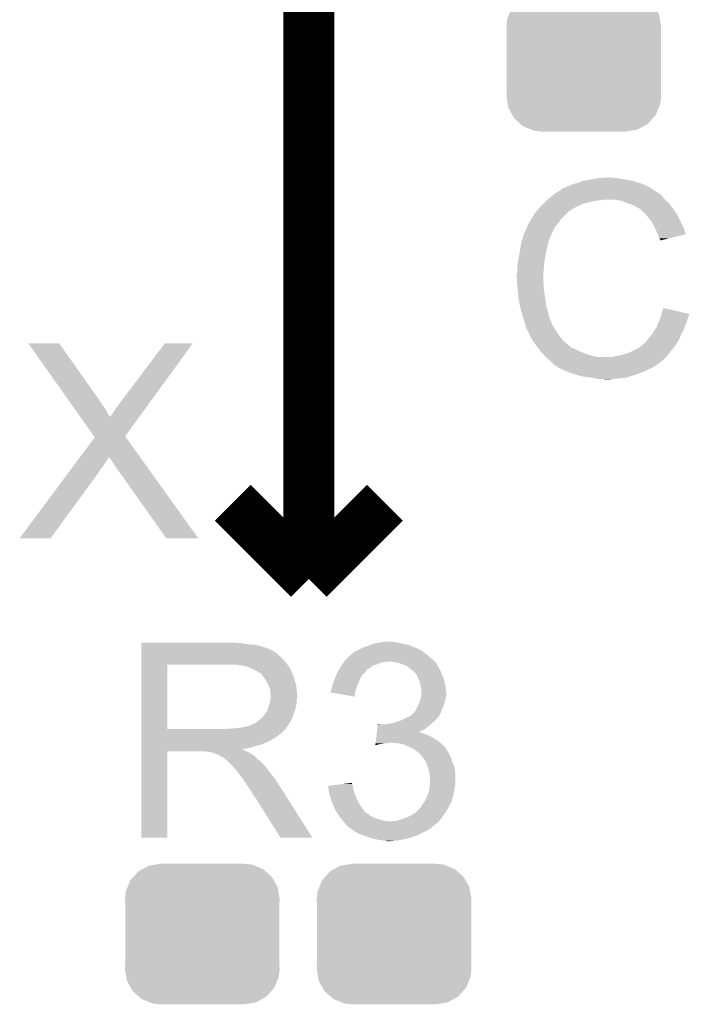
# Model space of a CAD drawing. Extents: x -0.05 to 0.95, y -0.15 to 1.54.
# Tile 20 of 32: x 0.24 to 0.37, y 1.14 to 1.34. Entities that reach past the tile are written whole.
import ezdxf

# ---------------------------------------------------------------- set-up
doc = ezdxf.new("R2010")
doc.units = 0
doc.layers.get('0').update_dxf_attribs({"linetype": 'CONTINUOUS'})
doc.layers.add('GEOMAGNETIC_2_CLICK_V101_GTO', color=14, linetype='CONTINUOUS')
doc.layers.add('GEOMAGNETIC_2_CLICK_V101_GTS', color=12, linetype='CONTINUOUS')

# ---------------------------------------------------------------- blocks, each defined once
blk = doc.blocks.new('CUSTOM_74')
for points in [[(-0.01057, 0.01347), (-0.0092, 0.01369), (0.01032, 0.01347), (0.00976, 0.01369)], [(-0.0092, 0.01369), (-0.00825, 0.01385), (0.00976, 0.01369), (0.00825, 0.01385)], [(-0.01358, 0.01127), (-0.01263, 0.01234), (0.01371, 0.01127), (0.01249, 0.01234)], [(-0.01263, 0.01234), (-0.01175, 0.01282), (0.01249, 0.01234), (0.01194, 0.01282)], [(-0.01175, 0.01282), (-0.01057, 0.01347), (0.01194, 0.01282), (0.01032, 0.01347)], [(-0.01475, 0.00922), (-0.01419, 0.01059), (0.01485, 0.00922), (0.01409, 0.01059)], [(-0.01419, 0.01059), (-0.01358, 0.01127), (0.01409, 0.01059), (0.01371, 0.01127)], [(-0.01525, 0.0069), (-0.01508, 0.00841), (0.01525, 0.0069), (0.01499, 0.00841)], [(-0.01508, 0.00841), (-0.01475, 0.00922), (0.01499, 0.00841), (0.01485, 0.00922)], [(-0.0152, 0.00607), (-0.01525, 0.0069), (0.0152, 0.00607), (0.01525, 0.0069)], [(-0.0152, -0.00607), (-0.0152, 0.00607), (0.0152, -0.00607), (0.0152, 0.00607)], [(-0.01525, -0.0069), (-0.0152, -0.00607), (0.01525, -0.0069), (0.0152, -0.00607)], [(-0.01499, -0.00841), (-0.01525, -0.0069), (0.01508, -0.00841), (0.01525, -0.0069)], [(-0.01485, -0.00922), (-0.01499, -0.00841), (0.01475, -0.00922), (0.01508, -0.00841)], [(-0.01409, -0.01059), (-0.01485, -0.00922), (0.01419, -0.01059), (0.01475, -0.00922)], [(-0.01371, -0.01127), (-0.01409, -0.01059), (0.01358, -0.01127), (0.01419, -0.01059)], [(-0.01249, -0.01234), (-0.01371, -0.01127), (0.01263, -0.01234), (0.01358, -0.01127)], [(-0.01194, -0.01282), (-0.01249, -0.01234), (0.01175, -0.01282), (0.01263, -0.01234)], [(-0.01032, -0.01347), (-0.01194, -0.01282), (0.01057, -0.01347), (0.01175, -0.01282)], [(-0.00976, -0.01369), (-0.01032, -0.01347), (0.0092, -0.01369), (0.01057, -0.01347)], [(-0.00825, -0.01385), (-0.00976, -0.01369), (0.00825, -0.01385), (0.0092, -0.01369)]]:
    blk.add_solid(points)

msp = doc.modelspace()

# ---------------------------------------------------------------- linework, layer by layer
at = {"layer": 'GEOMAGNETIC_2_CLICK_V101_GTO', "const_width": 0.01}
for points in [[(0.299, 1.228), (0.299, 1.348)], [(0.284, 1.243), (0.299, 1.228)], [(0.299, 1.228), (0.314, 1.243)]]:
    msp.add_lwpolyline(points, dxfattribs=at)
at = {"layer": 'GEOMAGNETIC_2_CLICK_V101_GTO'}
for points in [[(0.3515, 1.3059), (0.3522, 1.3061), (0.3646, 1.3059), (0.36396, 1.3061)], [(0.3522, 1.3061), (0.3529, 1.3064), (0.36396, 1.3061), (0.363, 1.3064)], [(0.3529, 1.3064), (0.3545, 1.3067), (0.363, 1.3064), (0.3615, 1.3067)], [(0.3545, 1.3067), (0.3557, 1.3069), (0.3615, 1.3067), (0.3601, 1.3069)], [(0.3557, 1.3069), (0.3563, 1.307), (0.3601, 1.3069), (0.3595, 1.307)], [(0.3563, 1.307), (0.3581, 1.3071), (0.359, 1.307), (0.3586, 1.3071)], [(0.34763, 1.304), (0.3478, 1.3041), (0.368, 1.304), (0.3679, 1.3041)], [(0.3478, 1.3041), (0.34863, 1.3046), (0.3678, 1.3041), (0.367, 1.3046)], [(0.3478, 1.3041), (0.3478, 1.3041), (0.3679, 1.3041), (0.3678, 1.3041)], [(0.34863, 1.3046), (0.3488, 1.3047), (0.367, 1.3046), (0.36686, 1.3047)], [(0.3488, 1.3048), (0.3492, 1.305), (0.36672, 1.3048), (0.36644, 1.305)], [(0.3488, 1.3047), (0.3488, 1.3048), (0.36686, 1.3047), (0.36672, 1.3048)], [(0.3492, 1.305), (0.3495, 1.3051), (0.36644, 1.305), (0.3663, 1.3051)], [(0.3495, 1.3051), (0.3499, 1.3053), (0.3663, 1.3051), (0.3659, 1.3053)], [(0.3499, 1.3053), (0.3504, 1.3055), (0.3659, 1.3053), (0.3655, 1.3055)], [(0.3504, 1.3055), (0.3509, 1.3057), (0.3655, 1.3055), (0.36505, 1.3057)], [(0.3509, 1.3057), (0.3515, 1.3059), (0.36505, 1.3057), (0.3646, 1.3059)], [(0.3452, 1.3019), (0.3458, 1.3025), (0.353, 1.3019), (0.3554, 1.3025)], [(0.3458, 1.3025), (0.3459, 1.3026), (0.3554, 1.3025), (0.3564, 1.3026)], [(0.3459, 1.3026), (0.346, 1.3027), (0.3564, 1.3026), (0.3569, 1.3027)], [(0.346, 1.3027), (0.34671, 1.3033), (0.3693, 1.3027), (0.3687, 1.3033)], [(0.34671, 1.3033), (0.34706, 1.3036), (0.3687, 1.3033), (0.3685, 1.3036)], [(0.34706, 1.3036), (0.3473, 1.3038), (0.3685, 1.3036), (0.3683, 1.3038)], [(0.3473, 1.3038), (0.34747, 1.3039), (0.3683, 1.3038), (0.3682, 1.3039)], [(0.34747, 1.3039), (0.34763, 1.304), (0.3682, 1.3039), (0.368, 1.304)], [(0.3606, 1.3025), (0.3594, 1.3027), (0.3695, 1.3025), (0.3693, 1.3027)], [(0.3617, 1.3021), (0.3606, 1.3025), (0.3699, 1.3021), (0.3695, 1.3025)], [(0.362, 1.302), (0.3617, 1.3021), (0.37, 1.302), (0.3699, 1.3021)], [(0.3432, 1.2995), (0.34369, 1.3002), (0.3493, 1.2995), (0.35, 1.3002)], [(0.34369, 1.3002), (0.3439, 1.3005), (0.35, 1.3002), (0.3504, 1.3005)], [(0.3439, 1.3005), (0.34399, 1.3006), (0.3504, 1.3005), (0.3505, 1.3006)], [(0.34399, 1.3006), (0.34463, 1.3013), (0.3505, 1.3006), (0.3517, 1.3013)], [(0.34463, 1.3013), (0.3449, 1.3016), (0.3517, 1.3013), (0.35235, 1.3016)], [(0.3449, 1.3016), (0.3452, 1.3019), (0.35235, 1.3016), (0.353, 1.3019)], [(0.3626, 1.3018), (0.362, 1.302), (0.37016, 1.3018), (0.37, 1.302)], [(0.3632, 1.3015), (0.3626, 1.3018), (0.3704, 1.3015), (0.37016, 1.3018)], [(0.3634, 1.3014), (0.3632, 1.3015), (0.37047, 1.3014), (0.3704, 1.3015)], [(0.3639, 1.3011), (0.3634, 1.3014), (0.37069, 1.3011), (0.37047, 1.3014)], [(0.3643, 1.3009), (0.3639, 1.3011), (0.37083, 1.3009), (0.37069, 1.3011)], [(0.3644, 1.3008), (0.3643, 1.3009), (0.3709, 1.3008), (0.37083, 1.3009)], [(0.36519, 1.3001), (0.3644, 1.3008), (0.3714, 1.3001), (0.3709, 1.3008)], [(0.3424, 1.2981), (0.3425, 1.2984), (0.34812, 1.2981), (0.34836, 1.2984)], [(0.3425, 1.2984), (0.3427, 1.2986), (0.34836, 1.2984), (0.34851, 1.2986)], [(0.3427, 1.2986), (0.3429, 1.299), (0.34851, 1.2986), (0.34882, 1.299)], [(0.3429, 1.299), (0.34296, 1.2991), (0.34882, 1.299), (0.3489, 1.2991)], [(0.34296, 1.2991), (0.3432, 1.2995), (0.3489, 1.2991), (0.3493, 1.2995)], [(0.3653, 1.3), (0.36519, 1.3001), (0.37146, 1.3), (0.3714, 1.3001)], [(0.36578, 1.2994), (0.3653, 1.3), (0.3718, 1.2994), (0.37146, 1.3)], [(0.3661, 1.299), (0.36578, 1.2994), (0.372, 1.299), (0.3718, 1.2994)], [(0.36638, 1.2986), (0.3661, 1.299), (0.3722, 1.2986), (0.372, 1.299)], [(0.3668, 1.298), (0.36638, 1.2986), (0.37247, 1.298), (0.3722, 1.2986)], [(0.3415, 1.2962), (0.34202, 1.2973), (0.34695, 1.2962), (0.3475, 1.2973)], [(0.34202, 1.2973), (0.3423, 1.2979), (0.3475, 1.2973), (0.34797, 1.2979)], [(0.3423, 1.298), (0.3424, 1.2981), (0.34804, 1.298), (0.34812, 1.2981)], [(0.3423, 1.2979), (0.3423, 1.298), (0.34797, 1.2979), (0.34804, 1.298)], [(0.36695, 1.2977), (0.3668, 1.298), (0.3726, 1.2977), (0.37247, 1.298)], [(0.3673, 1.297), (0.36695, 1.2977), (0.37295, 1.297), (0.3726, 1.2977)], [(0.36734, 1.2969), (0.3673, 1.297), (0.373, 1.2969), (0.37295, 1.297)], [(0.3677, 1.2961), (0.36734, 1.2969), (0.37324, 1.2961), (0.373, 1.2969)], [(0.34088, 1.2943), (0.3409, 1.2944), (0.3462, 1.2943), (0.34625, 1.2944)], [(0.3409, 1.2944), (0.34093, 1.2945), (0.34625, 1.2944), (0.3463, 1.2945)], [(0.34093, 1.2945), (0.341, 1.2947), (0.3463, 1.2945), (0.3463, 1.2947)], [(0.341, 1.2947), (0.34103, 1.2948), (0.3463, 1.2947), (0.3464, 1.2948)], [(0.34103, 1.2948), (0.34107, 1.2949), (0.3464, 1.2948), (0.3464, 1.2949)], [(0.34107, 1.2949), (0.34147, 1.2961), (0.3464, 1.2949), (0.3469, 1.2961)], [(0.34147, 1.2961), (0.3415, 1.2962), (0.3469, 1.2961), (0.34695, 1.2962)], [(0.3678, 1.2959), (0.3677, 1.2961), (0.3733, 1.2959), (0.37324, 1.2961)], [(0.3679, 1.2957), (0.3678, 1.2959), (0.37247, 1.2957), (0.3733, 1.2959)], [(0.3681, 1.2951), (0.3679, 1.2957), (0.36996, 1.2951), (0.37247, 1.2957)], [(0.3683, 1.2949), (0.3681, 1.2951), (0.36913, 1.2949), (0.36996, 1.2951)], [(0.3683, 1.2947), (0.3683, 1.2949), (0.3683, 1.2947), (0.36913, 1.2949)], [(0.34039, 1.2915), (0.3406, 1.2926), (0.3456, 1.2915), (0.3458, 1.2926)], [(0.3406, 1.2926), (0.34075, 1.2935), (0.3458, 1.2926), (0.346, 1.2935)], [(0.34075, 1.2935), (0.34088, 1.2943), (0.346, 1.2935), (0.3462, 1.2943)], [(0.3402, 1.2903), (0.3403, 1.291), (0.3454, 1.2903), (0.34552, 1.291)], [(0.3403, 1.291), (0.34039, 1.2915), (0.34552, 1.291), (0.3456, 1.2915)], [(0.34, 1.2881), (0.3401, 1.2885), (0.34524, 1.2881), (0.34527, 1.2885)], [(0.3401, 1.2896), (0.3402, 1.2903), (0.34535, 1.2896), (0.3454, 1.2903)], [(0.3401, 1.2885), (0.3401, 1.2896), (0.34527, 1.2885), (0.34535, 1.2896)], [(0.34, 1.2875), (0.34, 1.2881), (0.3452, 1.2875), (0.34524, 1.2881)], [(0.34004, 1.2866), (0.34, 1.2875), (0.3452, 1.2866), (0.3452, 1.2875)], [(0.34006, 1.2863), (0.34004, 1.2866), (0.3453, 1.2863), (0.3452, 1.2866)], [(0.3401, 1.2855), (0.34006, 1.2863), (0.3453, 1.2855), (0.3453, 1.2863)], [(0.34013, 1.2852), (0.3401, 1.2855), (0.3453, 1.2852), (0.3453, 1.2855)], [(0.34019, 1.2846), (0.34013, 1.2852), (0.3454, 1.2846), (0.3453, 1.2852)], [(0.3403, 1.2835), (0.34019, 1.2846), (0.34557, 1.2835), (0.3454, 1.2846)], [(0.34034, 1.2833), (0.3403, 1.2835), (0.3456, 1.2833), (0.34557, 1.2835)], [(0.3406, 1.2818), (0.34034, 1.2833), (0.3458, 1.2818), (0.3456, 1.2833)], [(0.3408, 1.281), (0.3406, 1.2818), (0.34603, 1.281), (0.3458, 1.2818)], [(0.34097, 1.2804), (0.3408, 1.281), (0.3462, 1.2804), (0.34603, 1.281)], [(0.3686, 1.2805), (0.3689, 1.2814), (0.37272, 1.2805), (0.3689, 1.2814)], [(0.3412, 1.2796), (0.34097, 1.2804), (0.34641, 1.2796), (0.3462, 1.2804)], [(0.34143, 1.2789), (0.3412, 1.2796), (0.3466, 1.2789), (0.34641, 1.2796)], [(0.34147, 1.2788), (0.34143, 1.2789), (0.3467, 1.2788), (0.3466, 1.2789)], [(0.34153, 1.2786), (0.34147, 1.2788), (0.3468, 1.2786), (0.3467, 1.2788)], [(0.36797, 1.2786), (0.3681, 1.2789), (0.3735, 1.2786), (0.37356, 1.2789)], [(0.3681, 1.2789), (0.36817, 1.2791), (0.37356, 1.2789), (0.3736, 1.2791)], [(0.36817, 1.2791), (0.36832, 1.2795), (0.3736, 1.2791), (0.3738, 1.2795)], [(0.36832, 1.2795), (0.3684, 1.2797), (0.3738, 1.2795), (0.37385, 1.2797)], [(0.3684, 1.2797), (0.36845, 1.2799), (0.37385, 1.2797), (0.3739, 1.2799)], [(0.36845, 1.2799), (0.3685, 1.2801), (0.3739, 1.2799), (0.374, 1.2801)], [(0.3685, 1.2801), (0.36852, 1.2802), (0.374, 1.2801), (0.374, 1.2802)], [(0.36852, 1.2802), (0.3686, 1.2805), (0.374, 1.2802), (0.37272, 1.2805)], [(0.3416, 1.2784), (0.34153, 1.2786), (0.34687, 1.2784), (0.3468, 1.2786)], [(0.34163, 1.2783), (0.3416, 1.2784), (0.3469, 1.2783), (0.34687, 1.2784)], [(0.3417, 1.278), (0.34163, 1.2783), (0.34705, 1.278), (0.3469, 1.2783)], [(0.3418, 1.2777), (0.3417, 1.278), (0.3472, 1.2777), (0.34705, 1.278)], [(0.3419, 1.2774), (0.3418, 1.2777), (0.34739, 1.2774), (0.3472, 1.2777)], [(0.342, 1.2772), (0.3419, 1.2774), (0.34751, 1.2772), (0.34739, 1.2774)], [(0.34214, 1.2769), (0.342, 1.2772), (0.3477, 1.2769), (0.34751, 1.2772)], [(0.34256, 1.276), (0.34214, 1.2769), (0.3483, 1.276), (0.3477, 1.2769)], [(0.3669, 1.2766), (0.3671, 1.277), (0.3726, 1.2766), (0.37283, 1.277)], [(0.3671, 1.277), (0.36734, 1.2773), (0.37283, 1.277), (0.373, 1.2773)], [(0.36734, 1.2773), (0.3675, 1.2775), (0.373, 1.2773), (0.37306, 1.2775)], [(0.3675, 1.2775), (0.36771, 1.278), (0.37306, 1.2775), (0.3732, 1.278)], [(0.36771, 1.278), (0.36797, 1.2786), (0.3732, 1.278), (0.3735, 1.2786)], [(0.3428, 1.2755), (0.34256, 1.276), (0.3487, 1.2755), (0.3483, 1.276)], [(0.34313, 1.275), (0.3428, 1.2755), (0.3491, 1.275), (0.3487, 1.2755)], [(0.34367, 1.2742), (0.34313, 1.275), (0.35, 1.2742), (0.3491, 1.275)], [(0.3655, 1.2748), (0.36565, 1.275), (0.37177, 1.2748), (0.3719, 1.275)], [(0.36565, 1.275), (0.3658, 1.2752), (0.3719, 1.275), (0.37199, 1.2752)], [(0.3658, 1.2752), (0.3661, 1.2755), (0.37199, 1.2752), (0.37212, 1.2755)], [(0.3661, 1.2755), (0.3664, 1.2759), (0.37212, 1.2755), (0.37229, 1.2759)], [(0.3664, 1.2759), (0.3668, 1.2764), (0.37229, 1.2759), (0.37251, 1.2764)], [(0.3668, 1.2764), (0.3669, 1.2766), (0.37251, 1.2764), (0.3726, 1.2766)], [(0.25071, 1.2645), (0.2437, 1.2744), (0.2568, 1.2645), (0.2498, 1.2744)], [(0.2437, 1.2744), (0.2437, 1.2744), (0.2498, 1.2744), (0.2437, 1.2744)], [(0.2629, 1.2642), (0.2706, 1.2744), (0.26869, 1.2642), (0.2761, 1.2744)], [(0.2706, 1.2744), (0.2706, 1.2744), (0.2761, 1.2744), (0.2706, 1.2744)], [(0.3438, 1.274), (0.34367, 1.2742), (0.35025, 1.274), (0.35, 1.2742)], [(0.34426, 1.2734), (0.3438, 1.274), (0.351, 1.2734), (0.35025, 1.274)], [(0.34442, 1.2732), (0.34426, 1.2734), (0.3516, 1.2732), (0.3512, 1.2734)], [(0.34426, 1.2734), (0.34426, 1.2734), (0.3512, 1.2734), (0.351, 1.2734)], [(0.34449, 1.2731), (0.34442, 1.2732), (0.3519, 1.2731), (0.3516, 1.2732)], [(0.34465, 1.2729), (0.34449, 1.2731), (0.3522, 1.2729), (0.3519, 1.2731)], [(0.3624, 1.2727), (0.3636, 1.2733), (0.3702, 1.2727), (0.37073, 1.2733)], [(0.3636, 1.2733), (0.36395, 1.2735), (0.37073, 1.2733), (0.3709, 1.2735)], [(0.36395, 1.2735), (0.3643, 1.2737), (0.3709, 1.2735), (0.37103, 1.2737)], [(0.3643, 1.2737), (0.3648, 1.2741), (0.37103, 1.2737), (0.3713, 1.2741)], [(0.3648, 1.2741), (0.3651, 1.2744), (0.3713, 1.2741), (0.3715, 1.2744)], [(0.3651, 1.2744), (0.3653, 1.2745), (0.3715, 1.2744), (0.37157, 1.2745)], [(0.3653, 1.2745), (0.3655, 1.2748), (0.37157, 1.2745), (0.37177, 1.2748)], [(0.3448, 1.2727), (0.34465, 1.2729), (0.35273, 1.2727), (0.3522, 1.2729)], [(0.3449, 1.2726), (0.3448, 1.2727), (0.353, 1.2726), (0.35273, 1.2727)], [(0.3453, 1.2722), (0.3449, 1.2726), (0.354, 1.2722), (0.353, 1.2726)], [(0.34554, 1.2719), (0.3453, 1.2722), (0.3551, 1.2719), (0.354, 1.2722)], [(0.3457, 1.2717), (0.34554, 1.2719), (0.3563, 1.2717), (0.3551, 1.2719)], [(0.3462, 1.2713), (0.3457, 1.2717), (0.369, 1.2713), (0.3694, 1.2717)], [(0.3466, 1.2709), (0.3462, 1.2713), (0.36854, 1.2709), (0.369, 1.2713)], [(0.3587, 1.2717), (0.3591, 1.2718), (0.3694, 1.2717), (0.3695, 1.2718)], [(0.3591, 1.2718), (0.3596, 1.2719), (0.3695, 1.2718), (0.3696, 1.2719)], [(0.3596, 1.2719), (0.3601, 1.272), (0.3696, 1.2719), (0.36967, 1.272)], [(0.3601, 1.272), (0.3613, 1.2723), (0.36967, 1.272), (0.3699, 1.2723)], [(0.3613, 1.2723), (0.3624, 1.2727), (0.3699, 1.2723), (0.3702, 1.2727)], [(0.347, 1.2706), (0.3466, 1.2709), (0.3682, 1.2706), (0.36854, 1.2709)], [(0.3472, 1.2704), (0.347, 1.2706), (0.368, 1.2704), (0.3681, 1.2706)], [(0.347, 1.2706), (0.347, 1.2706), (0.3681, 1.2706), (0.3682, 1.2706)], [(0.3473, 1.2703), (0.3472, 1.2704), (0.3677, 1.2703), (0.368, 1.2704)], [(0.3475, 1.2701), (0.3473, 1.2703), (0.3675, 1.2701), (0.3677, 1.2703)], [(0.3478, 1.2699), (0.3475, 1.2701), (0.36717, 1.2699), (0.3675, 1.2701)], [(0.3479, 1.2698), (0.3479, 1.2699), (0.367, 1.2698), (0.36717, 1.2699)], [(0.3495, 1.269), (0.3479, 1.2698), (0.3654, 1.269), (0.367, 1.2698)], [(0.35035, 1.2687), (0.3495, 1.269), (0.3646, 1.2687), (0.3654, 1.269)], [(0.3512, 1.2684), (0.35035, 1.2687), (0.3639, 1.2684), (0.3646, 1.2687)], [(0.3528, 1.2679), (0.3512, 1.2684), (0.3624, 1.2679), (0.3639, 1.2684)], [(0.3536, 1.2678), (0.3528, 1.2679), (0.3621, 1.2678), (0.3624, 1.2679)], [(0.3552, 1.2676), (0.3536, 1.2678), (0.3612, 1.2676), (0.3621, 1.2678)], [(0.35555, 1.2675), (0.3552, 1.2676), (0.3602, 1.2675), (0.3612, 1.2676)], [(0.3559, 1.2674), (0.35555, 1.2675), (0.3591, 1.2674), (0.3602, 1.2675)], [(0.3574, 1.2673), (0.357, 1.2674), (0.358, 1.2673), (0.3591, 1.2674)], [(0.25078, 1.2644), (0.25071, 1.2645), (0.2569, 1.2644), (0.2568, 1.2645)], [(0.25092, 1.2642), (0.25078, 1.2644), (0.257, 1.2642), (0.2569, 1.2644)], [(0.25107, 1.264), (0.25092, 1.2642), (0.2572, 1.264), (0.257, 1.2642)], [(0.25142, 1.2635), (0.25107, 1.264), (0.2575, 1.2635), (0.2572, 1.264)], [(0.25191, 1.2628), (0.25142, 1.2635), (0.258, 1.2628), (0.2575, 1.2635)], [(0.2611, 1.2618), (0.2629, 1.2642), (0.26694, 1.2618), (0.26869, 1.2642)], [(0.25248, 1.262), (0.25191, 1.2628), (0.2585, 1.262), (0.258, 1.2628)], [(0.25298, 1.2613), (0.25248, 1.262), (0.259, 1.2613), (0.2585, 1.262)], [(0.2603, 1.2606), (0.2611, 1.2618), (0.26607, 1.2606), (0.26694, 1.2618)], [(0.25354, 1.2605), (0.25298, 1.2613), (0.2594, 1.2605), (0.259, 1.2613)], [(0.25397, 1.2599), (0.25354, 1.2605), (0.2598, 1.2599), (0.2594, 1.2605)], [(0.25666, 1.2561), (0.25397, 1.2599), (0.2628, 1.2561), (0.26556, 1.2599)], [(0.2598, 1.2599), (0.2599, 1.26), (0.26556, 1.2599), (0.26564, 1.26)], [(0.2599, 1.26), (0.26, 1.2602), (0.26564, 1.26), (0.26578, 1.2602)], [(0.26, 1.2602), (0.2603, 1.2606), (0.26578, 1.2602), (0.26607, 1.2606)], [(0.2539, 1.252), (0.2568, 1.2559), (0.26574, 1.252), (0.26294, 1.2559)], [(0.2568, 1.2559), (0.25666, 1.2561), (0.26294, 1.2559), (0.2628, 1.2561)], [(0.25345, 1.2514), (0.25368, 1.2517), (0.2592, 1.2514), (0.2594, 1.2517)], [(0.25368, 1.2517), (0.25382, 1.2519), (0.2594, 1.2517), (0.2596, 1.2519)], [(0.25382, 1.2519), (0.2539, 1.252), (0.2596, 1.2519), (0.2596, 1.252)], [(0.2602, 1.2512), (0.2596, 1.252), (0.26631, 1.2512), (0.26574, 1.252)], [(0.25189, 1.2493), (0.25219, 1.2497), (0.2578, 1.2493), (0.258, 1.2497)], [(0.25219, 1.2497), (0.25241, 1.25), (0.258, 1.2497), (0.2583, 1.25)], [(0.25241, 1.25), (0.25308, 1.2509), (0.2583, 1.25), (0.2589, 1.2509)], [(0.25308, 1.2509), (0.25345, 1.2514), (0.2589, 1.2509), (0.2592, 1.2514)], [(0.2607, 1.2504), (0.2602, 1.2512), (0.26688, 1.2504), (0.26631, 1.2512)], [(0.2609, 1.2501), (0.2607, 1.2504), (0.2671, 1.2501), (0.26688, 1.2504)], [(0.2611, 1.2497), (0.2609, 1.2501), (0.26738, 1.2497), (0.2671, 1.2501)], [(0.2709, 1.236), (0.2612, 1.2497), (0.2772, 1.236), (0.26738, 1.2497)], [(0.242, 1.236), (0.25189, 1.2493), (0.2481, 1.236), (0.2578, 1.2493)], [(0.2772, 1.236), (0.2772, 1.236), (0.2772, 1.236), (0.2709, 1.236)], [(0.266, 1.2153), (0.266, 1.2154), (0.2859, 1.2153), (0.2848, 1.2154)], [(0.266, 1.2151), (0.266, 1.2153), (0.2871, 1.2151), (0.2859, 1.2153)], [(0.266, 1.215), (0.266, 1.2151), (0.2885, 1.215), (0.2871, 1.2151)], [(0.266, 1.2147), (0.266, 1.215), (0.2897, 1.2147), (0.2885, 1.215)], [(0.3104, 1.2147), (0.31118, 1.215), (0.31935, 1.2147), (0.3186, 1.215)], [(0.31118, 1.215), (0.3117, 1.2152), (0.3186, 1.215), (0.3176, 1.2152)], [(0.3117, 1.2152), (0.3127, 1.2154), (0.3176, 1.2152), (0.3167, 1.2154)], [(0.3127, 1.2154), (0.3132, 1.2155), (0.3167, 1.2154), (0.316, 1.2155)], [(0.3132, 1.2155), (0.314, 1.2156), (0.316, 1.2155), (0.3153, 1.2156)], [(0.266, 1.2145), (0.266, 1.2147), (0.2903, 1.2145), (0.2897, 1.2147)], [(0.266, 1.2144), (0.266, 1.2145), (0.2908, 1.2144), (0.2903, 1.2145)], [(0.266, 1.2143), (0.266, 1.2144), (0.2909, 1.2143), (0.2909, 1.2144)], [(0.266, 1.2144), (0.266, 1.2144), (0.2909, 1.2144), (0.2908, 1.2144)], [(0.266, 1.2141), (0.266, 1.2143), (0.2913, 1.2141), (0.2909, 1.2143)], [(0.266, 1.2139), (0.266, 1.2141), (0.2918, 1.2139), (0.2913, 1.2141)], [(0.266, 1.2135), (0.266, 1.2139), (0.2924, 1.2135), (0.2918, 1.2139)], [(0.266, 1.213), (0.266, 1.2135), (0.293, 1.213), (0.2924, 1.2135)], [(0.266, 1.2124), (0.266, 1.213), (0.2937, 1.2124), (0.293, 1.213)], [(0.3069, 1.2127), (0.3073, 1.2131), (0.3227, 1.2127), (0.32222, 1.2131)], [(0.3073, 1.2131), (0.3075, 1.2132), (0.32222, 1.2131), (0.3221, 1.2132)], [(0.3075, 1.2132), (0.3077, 1.2134), (0.3221, 1.2132), (0.3218, 1.2134)], [(0.3077, 1.2134), (0.308, 1.2136), (0.3218, 1.2134), (0.3215, 1.2136)], [(0.308, 1.2136), (0.3088, 1.214), (0.3215, 1.2136), (0.321, 1.214)], [(0.3088, 1.214), (0.30897, 1.2141), (0.321, 1.214), (0.3207, 1.2141)], [(0.30897, 1.2141), (0.30913, 1.2142), (0.3207, 1.2141), (0.3206, 1.2142)], [(0.30913, 1.2142), (0.3093, 1.2143), (0.3206, 1.2142), (0.32035, 1.2143)], [(0.3093, 1.2143), (0.3104, 1.2147), (0.32035, 1.2143), (0.31935, 1.2147)], [(0.266, 1.2116), (0.266, 1.2124), (0.2944, 1.2116), (0.2937, 1.2124)], [(0.266, 1.2111), (0.266, 1.2116), (0.29479, 1.2111), (0.2944, 1.2116)], [(0.266, 1.1984), (0.266, 1.2111), (0.2711, 1.1984), (0.2711, 1.2111)], [(0.266, 1.2111), (0.266, 1.2111), (0.2711, 1.2111), (0.2832, 1.2111)], [(0.286, 1.2109), (0.2847, 1.2111), (0.29494, 1.2109), (0.29479, 1.2111)], [(0.28673, 1.2107), (0.286, 1.2109), (0.2951, 1.2107), (0.29494, 1.2109)], [(0.3053, 1.2107), (0.3055, 1.211), (0.31138, 1.2107), (0.3118, 1.211)], [(0.3055, 1.211), (0.30563, 1.2112), (0.3118, 1.211), (0.3126, 1.2112)], [(0.30563, 1.2112), (0.30583, 1.2115), (0.3126, 1.2112), (0.3133, 1.2115)], [(0.30583, 1.2115), (0.3059, 1.2116), (0.3133, 1.2115), (0.314, 1.2116)], [(0.3059, 1.2116), (0.30597, 1.2117), (0.314, 1.2116), (0.3145, 1.2117)], [(0.30597, 1.2117), (0.3061, 1.2119), (0.3238, 1.2117), (0.3236, 1.2119)], [(0.3061, 1.2119), (0.3063, 1.2121), (0.3236, 1.2119), (0.3234, 1.2121)], [(0.3063, 1.2121), (0.3069, 1.2127), (0.3234, 1.2121), (0.3227, 1.2127)], [(0.3159, 1.2116), (0.3149, 1.2117), (0.3239, 1.2116), (0.3238, 1.2117)], [(0.3168, 1.2114), (0.3159, 1.2116), (0.3241, 1.2114), (0.3239, 1.2116)], [(0.3176, 1.2111), (0.3168, 1.2114), (0.32427, 1.2111), (0.3241, 1.2114)], [(0.3182, 1.2109), (0.3176, 1.2111), (0.32438, 1.2109), (0.32427, 1.2111)], [(0.3187, 1.2105), (0.3182, 1.2109), (0.3246, 1.2105), (0.32438, 1.2109)], [(0.2871, 1.2106), (0.28673, 1.2107), (0.2951, 1.2106), (0.2951, 1.2107)], [(0.2879, 1.2102), (0.2871, 1.2106), (0.2954, 1.2102), (0.2951, 1.2106)], [(0.2886, 1.2099), (0.2879, 1.2102), (0.29552, 1.2099), (0.2954, 1.2102)], [(0.28893, 1.2097), (0.2886, 1.2099), (0.2956, 1.2097), (0.29552, 1.2099)], [(0.2891, 1.2096), (0.28893, 1.2097), (0.29564, 1.2096), (0.2956, 1.2097)], [(0.2894, 1.2094), (0.2891, 1.2096), (0.29573, 1.2094), (0.29564, 1.2096)], [(0.2898, 1.209), (0.2895, 1.2094), (0.2959, 1.209), (0.29573, 1.2094)], [(0.2901, 1.2086), (0.2898, 1.209), (0.29603, 1.2086), (0.2959, 1.209)], [(0.30427, 1.2087), (0.30447, 1.2092), (0.3093, 1.2087), (0.3097, 1.2092)], [(0.30447, 1.2092), (0.3046, 1.2095), (0.3097, 1.2092), (0.31, 1.2095)], [(0.3046, 1.2095), (0.30466, 1.2096), (0.31, 1.2095), (0.3101, 1.2096)], [(0.30466, 1.2096), (0.30483, 1.2099), (0.3101, 1.2096), (0.3103, 1.2099)], [(0.30483, 1.2099), (0.30489, 1.21), (0.3103, 1.2099), (0.3103, 1.21)], [(0.30489, 1.21), (0.30518, 1.2105), (0.3103, 1.21), (0.3111, 1.2105)], [(0.30518, 1.2105), (0.3053, 1.2107), (0.3111, 1.2105), (0.31138, 1.2107)], [(0.31883, 1.2104), (0.3187, 1.2105), (0.3247, 1.2104), (0.3246, 1.2105)], [(0.3191, 1.2102), (0.31883, 1.2104), (0.32477, 1.2102), (0.3247, 1.2104)], [(0.31925, 1.2101), (0.3191, 1.2102), (0.3248, 1.2101), (0.32477, 1.2102)], [(0.3194, 1.21), (0.31925, 1.2101), (0.32486, 1.21), (0.3248, 1.2101)], [(0.3198, 1.2096), (0.3194, 1.21), (0.3251, 1.2096), (0.32486, 1.21)], [(0.3201, 1.2093), (0.3198, 1.2096), (0.3252, 1.2093), (0.3251, 1.2096)], [(0.32027, 1.209), (0.3201, 1.2093), (0.3253, 1.209), (0.3252, 1.2093)], [(0.3205, 1.2086), (0.32027, 1.209), (0.32547, 1.2086), (0.3253, 1.209)], [(0.29046, 1.2081), (0.2901, 1.2086), (0.2962, 1.2081), (0.29603, 1.2086)], [(0.2906, 1.2079), (0.29046, 1.2081), (0.29626, 1.2079), (0.2962, 1.2081)], [(0.291, 1.2071), (0.2906, 1.2079), (0.2965, 1.2071), (0.29626, 1.2079)], [(0.2913, 1.2065), (0.291, 1.2071), (0.29656, 1.2065), (0.2965, 1.2071)], [(0.3035, 1.2064), (0.30367, 1.2071), (0.30835, 1.2064), (0.3086, 1.2071)], [(0.30367, 1.2071), (0.3037, 1.2072), (0.3086, 1.2071), (0.30864, 1.2072)], [(0.3037, 1.2072), (0.30399, 1.208), (0.30864, 1.2072), (0.309, 1.208)], [(0.30399, 1.208), (0.3041, 1.2083), (0.309, 1.208), (0.30913, 1.2083)], [(0.3041, 1.2083), (0.30427, 1.2087), (0.30913, 1.2083), (0.3093, 1.2087)], [(0.32063, 1.2083), (0.3205, 1.2086), (0.3256, 1.2083), (0.32547, 1.2086)], [(0.3208, 1.2079), (0.32063, 1.2083), (0.3257, 1.2079), (0.3256, 1.2083)], [(0.32091, 1.2075), (0.3208, 1.2079), (0.3258, 1.2075), (0.3257, 1.2079)], [(0.321, 1.2072), (0.32091, 1.2075), (0.32586, 1.2072), (0.3258, 1.2075)], [(0.3211, 1.2066), (0.321, 1.2072), (0.32598, 1.2066), (0.32586, 1.2072)], [(0.29136, 1.2061), (0.2913, 1.2065), (0.2966, 1.2061), (0.29656, 1.2065)], [(0.2914, 1.2058), (0.29136, 1.2061), (0.29663, 1.2058), (0.2966, 1.2061)], [(0.2914, 1.2053), (0.2914, 1.2058), (0.29667, 1.2053), (0.29663, 1.2058)], [(0.2915, 1.205), (0.2914, 1.2053), (0.29669, 1.205), (0.29667, 1.2053)], [(0.3033, 1.2057), (0.3034, 1.2059), (0.30815, 1.2057), (0.30818, 1.2059)], [(0.3033, 1.2056), (0.3033, 1.2057), (0.30813, 1.2056), (0.30815, 1.2057)], [(0.308, 1.2048), (0.3033, 1.2056), (0.308, 1.2048), (0.30813, 1.2056)], [(0.3034, 1.2061), (0.3035, 1.2064), (0.30824, 1.2061), (0.30835, 1.2064)], [(0.3034, 1.206), (0.3034, 1.2061), (0.3082, 1.206), (0.30824, 1.2061)], [(0.3034, 1.2059), (0.3034, 1.206), (0.30818, 1.2059), (0.3082, 1.206)], [(0.32112, 1.2065), (0.3211, 1.2066), (0.326, 1.2065), (0.32598, 1.2066)], [(0.3212, 1.2061), (0.32112, 1.2065), (0.32604, 1.2061), (0.326, 1.2065)], [(0.32113, 1.2047), (0.3212, 1.2051), (0.326, 1.2047), (0.3261, 1.2051)], [(0.3212, 1.2056), (0.3212, 1.2061), (0.3261, 1.2056), (0.32604, 1.2061)], [(0.3212, 1.2051), (0.3212, 1.2056), (0.3261, 1.2051), (0.3261, 1.2056)], [(0.2911, 1.203), (0.2913, 1.2035), (0.2965, 1.203), (0.2966, 1.2035)], [(0.2913, 1.2035), (0.29141, 1.2043), (0.2966, 1.2035), (0.2966, 1.2043)], [(0.29141, 1.2043), (0.29144, 1.2045), (0.2966, 1.2043), (0.2967, 1.2045)], [(0.29144, 1.2045), (0.2915, 1.2049), (0.2967, 1.2045), (0.2967, 1.2049)], [(0.2915, 1.2049), (0.2915, 1.205), (0.2967, 1.2049), (0.29669, 1.205)], [(0.32, 1.202), (0.3207, 1.2034), (0.32517, 1.202), (0.3257, 1.2034)], [(0.3207, 1.2034), (0.3208, 1.2036), (0.3257, 1.2034), (0.32576, 1.2036)], [(0.3208, 1.2036), (0.32097, 1.2041), (0.32576, 1.2036), (0.3259, 1.2041)], [(0.32097, 1.2041), (0.3211, 1.2045), (0.3259, 1.2041), (0.32597, 1.2045)], [(0.3211, 1.2045), (0.32113, 1.2047), (0.32597, 1.2045), (0.326, 1.2047)], [(0.29, 1.2009), (0.2904, 1.2014), (0.29582, 1.2009), (0.296, 1.2014)], [(0.2904, 1.2014), (0.2905, 1.2015), (0.296, 1.2014), (0.29604, 1.2015)], [(0.2905, 1.2015), (0.2906, 1.2017), (0.29604, 1.2015), (0.29611, 1.2017)], [(0.2906, 1.2017), (0.2908, 1.202), (0.29611, 1.2017), (0.29622, 1.202)], [(0.2908, 1.202), (0.291, 1.2025), (0.29622, 1.202), (0.2964, 1.2025)], [(0.291, 1.2025), (0.2911, 1.203), (0.2964, 1.2025), (0.2965, 1.203)], [(0.3192, 1.2011), (0.3196, 1.2015), (0.32475, 1.2011), (0.32495, 1.2015)], [(0.3196, 1.2015), (0.31984, 1.2018), (0.32495, 1.2015), (0.3251, 1.2018)], [(0.31984, 1.2018), (0.32, 1.202), (0.3251, 1.2018), (0.32517, 1.202)], [(0.2875, 1.1991), (0.2878, 1.1993), (0.2949, 1.1991), (0.29502, 1.1993)], [(0.2878, 1.1993), (0.2881, 1.1994), (0.29502, 1.1993), (0.29507, 1.1994)], [(0.2881, 1.1994), (0.2885, 1.1996), (0.29507, 1.1994), (0.29519, 1.1996)], [(0.2885, 1.1996), (0.28937, 1.2003), (0.29519, 1.1996), (0.2956, 1.2003)], [(0.28937, 1.2003), (0.2895, 1.2004), (0.2956, 1.2003), (0.29564, 1.2004)], [(0.2895, 1.2004), (0.29, 1.2009), (0.29564, 1.2004), (0.29582, 1.2009)], [(0.31253, 1.1988), (0.31259, 1.1993), (0.3224, 1.1988), (0.32298, 1.1993)], [(0.31259, 1.1993), (0.3126, 1.1994), (0.3131, 1.1993), (0.3129, 1.1994)], [(0.3126, 1.1994), (0.3126, 1.1994), (0.3129, 1.1994), (0.3126, 1.1994)], [(0.3138, 1.1993), (0.3145, 1.1994), (0.32298, 1.1993), (0.3231, 1.1994)], [(0.3145, 1.1994), (0.3152, 1.1995), (0.3231, 1.1994), (0.32322, 1.1995)], [(0.3152, 1.1995), (0.316, 1.1997), (0.32322, 1.1995), (0.32346, 1.1997)], [(0.316, 1.1997), (0.3166, 1.1999), (0.32346, 1.1997), (0.3237, 1.1999)], [(0.3166, 1.1999), (0.3169, 1.2), (0.3237, 1.1999), (0.3238, 1.2)], [(0.3169, 1.2), (0.31757, 1.2003), (0.3238, 1.2), (0.3241, 1.2003)], [(0.31757, 1.2003), (0.3178, 1.2004), (0.3241, 1.2003), (0.32417, 1.2004)], [(0.3178, 1.2004), (0.3184, 1.2007), (0.32417, 1.2004), (0.3244, 1.2007)], [(0.3184, 1.2007), (0.3188, 1.2009), (0.3244, 1.2007), (0.3246, 1.2009)], [(0.3189, 1.2009), (0.31905, 1.201), (0.3246, 1.2009), (0.3247, 1.201)], [(0.31905, 1.201), (0.3192, 1.2011), (0.3247, 1.201), (0.32475, 1.2011)], [(0.266, 1.198), (0.266, 1.1984), (0.294, 1.198), (0.2944, 1.1984)], [(0.266, 1.1984), (0.266, 1.1984), (0.2825, 1.1984), (0.2711, 1.1984)], [(0.266, 1.1979), (0.266, 1.198), (0.294, 1.1979), (0.294, 1.198)], [(0.266, 1.1975), (0.266, 1.1979), (0.2935, 1.1975), (0.2939, 1.1979)], [(0.266, 1.1979), (0.266, 1.1979), (0.2939, 1.1979), (0.294, 1.1979)], [(0.266, 1.1971), (0.266, 1.1975), (0.2929, 1.1971), (0.2935, 1.1975)], [(0.2825, 1.1984), (0.2832, 1.1985), (0.2944, 1.1984), (0.2945, 1.1985)], [(0.284, 1.1985), (0.2858, 1.1987), (0.2945, 1.1985), (0.29463, 1.1987)], [(0.2858, 1.1987), (0.2874, 1.1991), (0.29463, 1.1987), (0.2949, 1.1991)], [(0.31233, 1.1971), (0.31236, 1.1974), (0.3227, 1.1971), (0.3219, 1.1974)], [(0.31236, 1.1974), (0.31239, 1.1976), (0.3219, 1.1974), (0.3213, 1.1976)], [(0.31239, 1.1976), (0.31241, 1.1978), (0.3213, 1.1976), (0.3209, 1.1978)], [(0.31241, 1.1978), (0.31247, 1.1983), (0.3207, 1.1978), (0.3217, 1.1983)], [(0.31241, 1.1978), (0.31241, 1.1978), (0.3209, 1.1978), (0.3207, 1.1978)], [(0.31247, 1.1983), (0.31253, 1.1988), (0.3217, 1.1983), (0.3224, 1.1988)], [(0.266, 1.1968), (0.266, 1.1971), (0.2925, 1.1968), (0.2929, 1.1971)], [(0.266, 1.1962), (0.266, 1.1968), (0.2915, 1.1962), (0.2925, 1.1968)], [(0.266, 1.1959), (0.266, 1.1962), (0.2909, 1.1959), (0.2915, 1.1962)], [(0.266, 1.1953), (0.266, 1.1959), (0.2895, 1.1953), (0.2909, 1.1959)], [(0.3121, 1.1952), (0.31212, 1.1954), (0.3121, 1.1952), (0.3128, 1.1954)], [(0.31212, 1.1954), (0.31214, 1.1955), (0.3128, 1.1954), (0.3135, 1.1955)], [(0.31214, 1.1955), (0.31215, 1.1956), (0.3135, 1.1955), (0.314, 1.1956)], [(0.31215, 1.1956), (0.31216, 1.1957), (0.3145, 1.1956), (0.3149, 1.1957)], [(0.31216, 1.1957), (0.31221, 1.1961), (0.32491, 1.1957), (0.3244, 1.1961)], [(0.31221, 1.1961), (0.31227, 1.1966), (0.3244, 1.1961), (0.3236, 1.1966)], [(0.31227, 1.1966), (0.31233, 1.1971), (0.3236, 1.1966), (0.3227, 1.1971)], [(0.3166, 1.1956), (0.3154, 1.1957), (0.32504, 1.1956), (0.32491, 1.1957)], [(0.3176, 1.1954), (0.3166, 1.1956), (0.3253, 1.1954), (0.32504, 1.1956)], [(0.3186, 1.195), (0.3176, 1.1954), (0.32566, 1.195), (0.3253, 1.1954)], [(0.266, 1.1951), (0.266, 1.1953), (0.2886, 1.1951), (0.2895, 1.1953)], [(0.266, 1.1948), (0.266, 1.1951), (0.2878, 1.1948), (0.2886, 1.1951)], [(0.266, 1.1946), (0.266, 1.1948), (0.2869, 1.1946), (0.2878, 1.1948)], [(0.266, 1.1945), (0.266, 1.1946), (0.2859, 1.1945), (0.2869, 1.1946)], [(0.266, 1.1944), (0.266, 1.1945), (0.286, 1.1944), (0.2859, 1.1945)], [(0.266, 1.1943), (0.266, 1.1944), (0.2862, 1.1943), (0.286, 1.1944)], [(0.266, 1.1941), (0.266, 1.1943), (0.2865, 1.1941), (0.2862, 1.1943)], [(0.266, 1.194), (0.266, 1.1941), (0.28675, 1.194), (0.2865, 1.1941)], [(0.266, 1.177), (0.266, 1.194), (0.2711, 1.177), (0.2711, 1.194)], [(0.266, 1.194), (0.266, 1.194), (0.2711, 1.194), (0.2787, 1.194)], [(0.2791, 1.1939), (0.2787, 1.194), (0.287, 1.1939), (0.28675, 1.194)], [(0.2797, 1.1938), (0.2796, 1.1939), (0.28717, 1.1938), (0.287, 1.1939)], [(0.281, 1.1934), (0.2798, 1.1938), (0.28783, 1.1934), (0.28717, 1.1938)], [(0.3193, 1.1946), (0.3186, 1.195), (0.32601, 1.1946), (0.32566, 1.195)], [(0.3195, 1.1945), (0.3193, 1.1946), (0.3261, 1.1945), (0.32601, 1.1946)], [(0.3197, 1.1944), (0.3195, 1.1945), (0.3261, 1.1944), (0.3261, 1.1945)], [(0.3199, 1.1943), (0.3197, 1.1944), (0.32617, 1.1943), (0.3261, 1.1944)], [(0.3204, 1.1939), (0.3199, 1.1943), (0.32643, 1.1939), (0.32617, 1.1943)], [(0.3207, 1.1937), (0.3204, 1.1939), (0.32657, 1.1937), (0.32643, 1.1939)], [(0.3208, 1.1936), (0.3207, 1.1937), (0.32663, 1.1936), (0.32657, 1.1937)], [(0.32089, 1.1935), (0.3208, 1.1936), (0.3267, 1.1935), (0.32663, 1.1936)], [(0.3215, 1.1928), (0.32089, 1.1935), (0.327, 1.1928), (0.3267, 1.1935)], [(0.2812, 1.1933), (0.281, 1.1934), (0.288, 1.1933), (0.28783, 1.1934)], [(0.2814, 1.1932), (0.2812, 1.1933), (0.28813, 1.1932), (0.288, 1.1933)], [(0.2817, 1.193), (0.2814, 1.1932), (0.28837, 1.193), (0.28813, 1.1932)], [(0.2819, 1.1929), (0.2817, 1.193), (0.2885, 1.1929), (0.28837, 1.193)], [(0.2821, 1.1928), (0.282, 1.1929), (0.2886, 1.1928), (0.2885, 1.1929)], [(0.2825, 1.1925), (0.2821, 1.1928), (0.2889, 1.1925), (0.2886, 1.1928)], [(0.28263, 1.1924), (0.2825, 1.1925), (0.289, 1.1924), (0.2889, 1.1925)], [(0.28288, 1.1922), (0.28263, 1.1924), (0.2893, 1.1922), (0.289, 1.1924)], [(0.283, 1.1921), (0.28288, 1.1922), (0.2894, 1.1921), (0.2893, 1.1922)], [(0.2839, 1.1912), (0.283, 1.1921), (0.2903, 1.1912), (0.2894, 1.1921)], [(0.3221, 1.1919), (0.3215, 1.1928), (0.3273, 1.1919), (0.327, 1.1928)], [(0.32243, 1.1909), (0.3221, 1.1919), (0.3277, 1.1909), (0.3273, 1.1919)], [(0.2842, 1.1909), (0.2839, 1.1912), (0.29052, 1.1909), (0.2903, 1.1912)], [(0.2845, 1.1905), (0.2842, 1.1909), (0.29083, 1.1905), (0.29052, 1.1909)], [(0.28455, 1.1904), (0.2845, 1.1905), (0.2909, 1.1904), (0.29083, 1.1905)], [(0.2846, 1.1903), (0.28455, 1.1904), (0.29098, 1.1903), (0.2909, 1.1904)], [(0.2853, 1.1895), (0.2847, 1.1903), (0.2916, 1.1895), (0.29098, 1.1903)], [(0.3227, 1.1901), (0.32243, 1.1909), (0.32783, 1.1901), (0.3277, 1.1909)], [(0.32276, 1.1897), (0.3227, 1.1901), (0.3279, 1.1897), (0.32783, 1.1901)], [(0.3228, 1.1894), (0.32276, 1.1897), (0.3279, 1.1894), (0.3279, 1.1897)], [(0.2859, 1.1887), (0.2853, 1.1895), (0.29224, 1.1887), (0.2916, 1.1895)], [(0.28603, 1.1885), (0.2859, 1.1887), (0.2924, 1.1885), (0.29224, 1.1887)], [(0.28677, 1.1874), (0.28603, 1.1885), (0.2931, 1.1874), (0.2924, 1.1885)], [(0.30437, 1.1874), (0.30594, 1.1876), (0.3076, 1.1874), (0.3076, 1.1876)], [(0.30594, 1.1876), (0.30672, 1.1877), (0.3076, 1.1876), (0.3075, 1.1877)], [(0.30672, 1.1877), (0.3075, 1.1878), (0.3075, 1.1877), (0.3075, 1.1878)], [(0.3229, 1.1888), (0.3228, 1.1894), (0.3279, 1.1888), (0.3279, 1.1894)], [(0.32284, 1.1875), (0.3229, 1.1882), (0.3279, 1.1875), (0.3279, 1.1882)], [(0.3229, 1.1882), (0.3229, 1.1888), (0.3279, 1.1882), (0.3279, 1.1888)], [(0.2871, 1.1869), (0.28677, 1.1874), (0.29342, 1.1869), (0.2931, 1.1874)], [(0.2876, 1.1862), (0.2871, 1.1869), (0.29386, 1.1862), (0.29342, 1.1869)], [(0.288, 1.1855), (0.2876, 1.1862), (0.29431, 1.1855), (0.29386, 1.1862)], [(0.3028, 1.1872), (0.30437, 1.1874), (0.30767, 1.1872), (0.3076, 1.1874)], [(0.30281, 1.1871), (0.3028, 1.1872), (0.3077, 1.1871), (0.30767, 1.1872)], [(0.30284, 1.1868), (0.30281, 1.1871), (0.3077, 1.1868), (0.3077, 1.1871)], [(0.30289, 1.1864), (0.30284, 1.1868), (0.3078, 1.1864), (0.3077, 1.1868)], [(0.3029, 1.1863), (0.30289, 1.1864), (0.30783, 1.1863), (0.3078, 1.1864)], [(0.30308, 1.1855), (0.3029, 1.1863), (0.3081, 1.1855), (0.30783, 1.1863)], [(0.3224, 1.1854), (0.3226, 1.1859), (0.3275, 1.1854), (0.32758, 1.1859)], [(0.3226, 1.1859), (0.32262, 1.186), (0.32758, 1.1859), (0.3276, 1.186)], [(0.32262, 1.186), (0.3228, 1.187), (0.3276, 1.186), (0.3278, 1.187)], [(0.3228, 1.187), (0.32284, 1.1875), (0.3278, 1.187), (0.3279, 1.1875)], [(0.2881, 1.1853), (0.288, 1.1855), (0.29443, 1.1853), (0.29431, 1.1855)], [(0.2883, 1.1852), (0.2881, 1.1853), (0.2945, 1.1852), (0.29443, 1.1853)], [(0.2884, 1.185), (0.2883, 1.1852), (0.29462, 1.185), (0.2945, 1.1852)], [(0.2934, 1.177), (0.2884, 1.185), (0.2997, 1.177), (0.29462, 1.185)], [(0.3031, 1.1854), (0.30308, 1.1855), (0.30814, 1.1854), (0.3081, 1.1855)], [(0.3034, 1.1845), (0.3031, 1.1854), (0.3085, 1.1845), (0.30814, 1.1854)], [(0.3036, 1.1839), (0.3034, 1.1845), (0.30883, 1.1839), (0.3085, 1.1845)], [(0.30373, 1.1836), (0.3036, 1.1839), (0.309, 1.1836), (0.30883, 1.1839)], [(0.3213, 1.1834), (0.32173, 1.184), (0.32676, 1.1834), (0.3271, 1.184)], [(0.32173, 1.184), (0.3218, 1.1841), (0.3271, 1.184), (0.32713, 1.1841)], [(0.3218, 1.1841), (0.3222, 1.1849), (0.32713, 1.1841), (0.32736, 1.1849)], [(0.3222, 1.1849), (0.3224, 1.1854), (0.32736, 1.1849), (0.3275, 1.1854)], [(0.30411, 1.1827), (0.30373, 1.1836), (0.3096, 1.1827), (0.309, 1.1836)], [(0.3042, 1.1825), (0.30411, 1.1827), (0.30975, 1.1825), (0.3096, 1.1827)], [(0.3045, 1.182), (0.3042, 1.1825), (0.31013, 1.182), (0.30975, 1.1825)], [(0.30457, 1.1819), (0.3045, 1.182), (0.3102, 1.1819), (0.31013, 1.182)], [(0.3047, 1.1817), (0.30457, 1.1819), (0.3106, 1.1817), (0.3103, 1.1819)], [(0.30457, 1.1819), (0.30457, 1.1819), (0.3103, 1.1819), (0.3102, 1.1819)], [(0.3197, 1.1817), (0.31993, 1.1819), (0.32576, 1.1817), (0.3259, 1.1819)], [(0.31993, 1.1819), (0.3206, 1.1825), (0.3259, 1.1819), (0.32627, 1.1825)], [(0.3206, 1.1825), (0.3208, 1.1827), (0.32627, 1.1825), (0.3264, 1.1827)], [(0.3208, 1.1827), (0.321, 1.1829), (0.3264, 1.1827), (0.3265, 1.1829)], [(0.321, 1.1829), (0.32124, 1.1833), (0.3265, 1.1829), (0.3267, 1.1833)], [(0.32124, 1.1833), (0.3213, 1.1834), (0.3267, 1.1833), (0.32676, 1.1834)], [(0.3049, 1.1814), (0.3047, 1.1817), (0.311, 1.1814), (0.3106, 1.1817)], [(0.3052, 1.1809), (0.3049, 1.1814), (0.312, 1.1809), (0.311, 1.1814)], [(0.3053, 1.1808), (0.3052, 1.1809), (0.3122, 1.1808), (0.312, 1.1809)], [(0.3055, 1.1806), (0.3053, 1.1808), (0.3128, 1.1806), (0.3122, 1.1808)], [(0.30557, 1.1805), (0.3055, 1.1806), (0.3131, 1.1805), (0.3128, 1.1806)], [(0.30573, 1.1803), (0.30557, 1.1805), (0.314, 1.1803), (0.3131, 1.1805)], [(0.3058, 1.1802), (0.30573, 1.1803), (0.315, 1.1802), (0.314, 1.1803)], [(0.3061, 1.1799), (0.3058, 1.1802), (0.3243, 1.1799), (0.3246, 1.1802)], [(0.3062, 1.1797), (0.3061, 1.1799), (0.3241, 1.1797), (0.3243, 1.1799)], [(0.3153, 1.1802), (0.3156, 1.1803), (0.3246, 1.1802), (0.3247, 1.1803)], [(0.3162, 1.1803), (0.3169, 1.1805), (0.3247, 1.1803), (0.3249, 1.1805)], [(0.3169, 1.1805), (0.3178, 1.1808), (0.3249, 1.1805), (0.32511, 1.1808)], [(0.3178, 1.1808), (0.3188, 1.1812), (0.32511, 1.1808), (0.3254, 1.1812)], [(0.3188, 1.1812), (0.3197, 1.1817), (0.3254, 1.1812), (0.32576, 1.1817)], [(0.3064, 1.1795), (0.3062, 1.1797), (0.3238, 1.1795), (0.3241, 1.1797)], [(0.3066, 1.1793), (0.3064, 1.1795), (0.3236, 1.1793), (0.3238, 1.1795)], [(0.3072, 1.1788), (0.3066, 1.1793), (0.32293, 1.1788), (0.3236, 1.1793)], [(0.30734, 1.1787), (0.3072, 1.1788), (0.3228, 1.1787), (0.32293, 1.1788)], [(0.30776, 1.1784), (0.30734, 1.1787), (0.3223, 1.1784), (0.3228, 1.1787)], [(0.3079, 1.1783), (0.30776, 1.1784), (0.3221, 1.1783), (0.3223, 1.1784)], [(0.3086, 1.1779), (0.3079, 1.1783), (0.3213, 1.1779), (0.3221, 1.1783)], [(0.3093, 1.1776), (0.3086, 1.1779), (0.3207, 1.1776), (0.3213, 1.1779)], [(0.2997, 1.177), (0.2997, 1.177), (0.2997, 1.177), (0.2934, 1.177)], [(0.30986, 1.1774), (0.3093, 1.1776), (0.3203, 1.1774), (0.3207, 1.1776)], [(0.31042, 1.1772), (0.30986, 1.1774), (0.3196, 1.1772), (0.3203, 1.1774)], [(0.3107, 1.1771), (0.31042, 1.1772), (0.31933, 1.1771), (0.3196, 1.1772)], [(0.31135, 1.1769), (0.3107, 1.1771), (0.3188, 1.1769), (0.31933, 1.1771)], [(0.312, 1.1767), (0.31135, 1.1769), (0.3179, 1.1767), (0.3188, 1.1769)], [(0.3132, 1.1765), (0.312, 1.1767), (0.3169, 1.1765), (0.3179, 1.1767)], [(0.3137, 1.1764), (0.3132, 1.1765), (0.316, 1.1764), (0.3169, 1.1765)], [(0.3145, 1.1763), (0.3141, 1.1764), (0.315, 1.1763), (0.316, 1.1764)]]:
    msp.add_solid(points, dxfattribs=at)

# ---------------------------------------------------------------- block references
at = {"layer": 'GEOMAGNETIC_2_CLICK_V101_GTS'}
for p in [(0.3532, 1.33), (0.278, 1.158), (0.3158, 1.158)]:
    msp.add_blockref('CUSTOM_74', p, dxfattribs=at)

doc.saveas('drawing.dxf')
